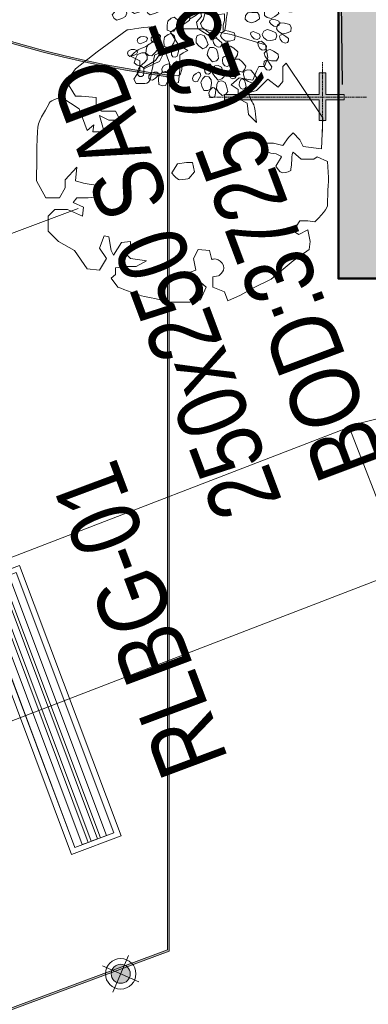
# Model space of a CAD drawing. Header units: millimetres. Extents: x -116878 to 389011, y -1241 to 103546.
# Tile 50 of 104: x 65278 to 66531, y 26610 to 30153. Entities that reach past the tile are written whole.
import ezdxf

# ---------------------------------------------------------------- set-up
doc = ezdxf.new("R2010")
doc.units = ezdxf.units.MM
doc.header["$MEASUREMENT"] = 0
doc.linetypes.add('( Hidden )', pattern=[0.375, 0.25, -0.125])
doc.linetypes.add('DASHED', pattern=[0.75, 0.5, -0.25])
for name, color, linetype, lineweight in [('& Lighting (Ceiling)', 160, 'Continuous', 15), ('& Lighting (Walls)', 160, 'Continuous', 15), ('07_Plants', 252, 'Continuous', 9), ('EQUIPMENT', 252, 'Continuous', 13), ('flooring 2', 252, 'Continuous', 0), ('G-ANNO-TEXT', 7, 'Continuous', 5), ('M-HVAC-CDFF', 7, 'Continuous', 5), ('M-HVAC-DUCT-IDEN', 7, 'Continuous', 13), ('Spot LIGHT', 160, 'Continuous', 15), ('Wall New', 252, 'Continuous', 50)]:
    doc.layers.add(name, color=color, linetype=linetype, lineweight=lineweight)
for name, color, linetype in [('E Floor Lighting', 5, 'DASHED'), ('Flooring', 252, 'Continuous'), ('Layout', 252, 'Continuous'), ('Wall', 252, 'Continuous')]:
    doc.layers.add(name, color=color, linetype=linetype)
doc.layers.add('MEPTEK-FA-DUCT', color=150, linetype='Continuous', lineweight=20, true_color=0x007fff)
doc.styles.add('Arial_1', font='arial.ttf', dxfattribs={"width": 0.8, "height": 250})

# ---------------------------------------------------------------- blocks, each defined once
blk = doc.blocks.new('zw$CED2')
at = {"layer": 'flooring 2', "transparency": 33554687}
h = blk.add_hatch(color=256, dxfattribs=at)
h.dxf.hatch_style = 1
h.paths.add_polyline_path([(-19583.2, -18086.6), (-17678.5, -17363.8, 0.437591), (-16499.9, -18639.6, 0.08215), (-16119.1, -18576.7), (-15183.3, -18196.7, 0.630086), (-14458.8, -16130.4), (-12041.2, -15224.5), (-10983.6, -14827.4), (-10838.5, -15210.1, 0.698607), (-9282, -22355.3), (-9282, -25507.4), (-15879.7, -27963.4)])
h.paths.add_polyline_path([(-19575.5, -18090.1), (-17685.2, -17372.7, 0.435223), (-16499.9, -18645.6, 0.082186), (-16117, -18582.3), (-15181.9, -18202.5, 0.62718), (-14447.9, -16132.8), (-12039.1, -15230.2), (-10987, -14835.1), (-10845.8, -15207.7, 0.697642), (-9288, -22360.6), (-9288, -25503.2), (-15876.2, -27955.7)], flags=16)
at = {"layer": 'Flooring'}
blk.add_lwpolyline([(-8673, -14624.5), (-8673, -15735.2), (-9375, -15735.2, 0.769197), (-9395, -21303.6), (-8673, -21303.6), (-8660.2, -22388.7)], format="xyb", dxfattribs=at)
at = {"layer": 'flooring 2', "transparency": 33554687}
for points in [[(-19583.2, -18086.6), (-17678.5, -17363.8, 0.437591), (-16499.9, -18639.6, 0.08215), (-16119.1, -18576.7), (-15183.3, -18196.7, 0.630086), (-14458.8, -16130.4), (-12041.2, -15224.5), (-10983.6, -14827.4), (-10838.5, -15210.1, 0.698607), (-9282, -22355.3), (-9282, -25507.4), (-15879.7, -27963.4)], [(-19575.5, -18090.1), (-17685.2, -17372.7, 0.435223), (-16499.9, -18645.6, 0.082186), (-16117, -18582.3), (-15181.9, -18202.5, 0.62718), (-14447.9, -16132.8), (-12039.1, -15230.2), (-10987, -14835.1), (-10845.8, -15207.7, 0.697642), (-9288, -22360.6), (-9288, -25503.2), (-15876.2, -27955.7)]]:
    blk.add_lwpolyline(points, format="xyb", close=True, dxfattribs=at)
blk = doc.blocks.new('common wall')
at = {"layer": 'Wall', "transparency": 33554687}
h = blk.add_hatch(dxfattribs=at)
h.set_pattern_fill('ANSI31', color=253, scale=0.03937)
h.set_pattern_definition([(45, (16320.20389, 379.2587976), (-0.003479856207, 0.003479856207), [])])
h.paths.add_polyline_path([(15937.48, 412.68), (15937.48, 418.59), (15787.05, 418.59), (15787.05, 771.04), (15781.14, 771.04), (15781.14, 412.68)])
at = {"layer": 'Wall'}
blk.add_lwpolyline([(15937.48, 412.68), (15937.48, 418.59), (15787.05, 418.59), (15787.05, 771.04), (15781.14, 771.04), (15781.14, 412.68)], close=True, dxfattribs=at)
blk = doc.blocks.new('P7')
at = {"layer": '07_Plants', "lineweight": 5}
for points, knots in [([(2698.35, -1382.09), (2698.35, -1382.09), (2698.35, -1383.95), (2698.35, -1383.95), (2698.35, -1383.95), (2697.31, -1384.58), (2697.31, -1384.58), (2697.31, -1384.58), (2694.83, -1384.58), (2694.83, -1384.58), (2694.83, -1384.58), (2694, -1386.23), (2694, -1386.23), (2694, -1386.23), (2696.07, -1386.23), (2696.07, -1386.23), (2696.07, -1386.23), (2697.73, -1385.4), (2697.73, -1385.4), (2697.73, -1385.4), (2696.9, -1388.3), (2696.9, -1388.3), (2696.9, -1388.3), (2698.97, -1388.3), (2698.97, -1388.3), (2698.97, -1388.3), (2698.76, -1387.05), (2698.76, -1387.05), (2698.76, -1387.05), (2700, -1388.09), (2700, -1388.09), (2700, -1388.09), (2701.45, -1384.16), (2701.45, -1384.16), (2701.45, -1384.16), (2704.55, -1382.09), (2704.55, -1382.09), (2704.55, -1382.09), (2706.62, -1382.51), (2706.83, -1383.13), (2707.04, -1383.75), (2708.69, -1386.02), (2708.9, -1387.47), (2709.11, -1388.92), (2709.11, -1397.2), (2709.11, -1397.2), (2709.11, -1397.2), (2707.45, -1400.3), (2707.45, -1400.3), (2707.45, -1400.3), (2704.97, -1400.3), (2704.97, -1400.3), (2704.97, -1400.3), (2703.93, -1398.44), (2703.93, -1398.44), (2703.93, -1398.44), (2703.93, -1396.99), (2703.93, -1396.99), (2703.93, -1396.99), (2701.87, -1394.71), (2701.87, -1394.71), (2701.87, -1394.71), (2702.07, -1397.2), (2702.07, -1397.2), (2702.07, -1397.2), (2700.63, -1397.61), (2700.63, -1397.61), (2700.63, -1397.61), (2699.59, -1397.82), (2699.59, -1397.82), (2699.59, -1397.82), (2697.93, -1398.02), (2697.93, -1398.02), (2697.93, -1398.02), (2697.93, -1400.09), (2697.93, -1400.09), (2697.93, -1400.09), (2699.79, -1400.3), (2699.79, -1400.3), (2699.79, -1400.3), (2701.87, -1400.3), (2701.87, -1400.3), (2701.87, -1400.3), (2702.49, -1401.13), (2702.49, -1401.13), (2702.49, -1401.13), (2700.63, -1401.95), (2700.63, -1401.95), (2700.63, -1401.95), (2700.83, -1403.61), (2700.83, -1403.61), (2700.83, -1403.61), (2703.52, -1402.37), (2703.52, -1402.37), (2703.52, -1402.37), (2705.8, -1402.37), (2705.8, -1402.37), (2705.8, -1402.37), (2707.04, -1403.61), (2707.04, -1403.61), (2707.04, -1403.61), (2707.04, -1406.29), (2707.04, -1406.29), (2707.04, -1406.29), (2705.17, -1408.15), (2705.17, -1408.15), (2705.17, -1408.15), (2702.28, -1409.81), (2702.28, -1409.81), (2702.28, -1409.81), (2700, -1413.12), (2700, -1413.12), (2700, -1413.12), (2697.73, -1413.33), (2697.73, -1413.33), (2697.73, -1413.33), (2696.49, -1411.26), (2696.49, -1411.26), (2696.49, -1411.26), (2697.73, -1409.4), (2697.73, -1409.4), (2697.73, -1409.4), (2696.9, -1407.12), (2696.9, -1407.12), (2696.9, -1407.12), (2696.07, -1407.33), (2696.07, -1407.33), (2696.07, -1407.33), (2695.66, -1409.81), (2695.66, -1409.81), (2695.66, -1409.81), (2695.24, -1410.64), (2695.24, -1410.64), (2695.24, -1410.64), (2693.8, -1408.36), (2693.8, -1408.36), (2693.8, -1408.36), (2692.14, -1408.15), (2692.14, -1408.15), (2692.14, -1408.15), (2692.14, -1409.4), (2692.14, -1409.4), (2692.14, -1409.4), (2692.97, -1410.43), (2692.97, -1410.43), (2692.97, -1410.43), (2692.14, -1411.26), (2692.14, -1411.26), (2692.14, -1411.26), (2690.49, -1411.47), (2690.49, -1411.47), (2690.49, -1411.47), (2689.25, -1411.68), (2689.25, -1411.68), (2689.25, -1411.68), (2691.11, -1412.71), (2691.11, -1412.71), (2691.11, -1412.71), (2692.97, -1412.71), (2692.97, -1412.71), (2692.97, -1412.71), (2694.83, -1412.92), (2694.83, -1412.92), (2694.83, -1412.92), (2694.83, -1414.16), (2694.83, -1414.16), (2694.83, -1414.16), (2695.66, -1414.78), (2695.66, -1414.78), (2695.66, -1414.78), (2694.42, -1416.43), (2694.42, -1416.43), (2694.42, -1416.43), (2691.11, -1417.67), (2690.49, -1417.88), (2689.87, -1418.09), (2686.76, -1418.71), (2686.76, -1418.71), (2686.76, -1418.71), (2685.73, -1419.12), (2685.11, -1419.12), (2684.49, -1419.12), (2681.39, -1419.12), (2681.39, -1419.12), (2681.39, -1419.12), (2679.52, -1418.71), (2679.52, -1418.71), (2679.52, -1418.71), (2678.49, -1416.43), (2678.49, -1416.43), (2678.49, -1416.43), (2679.94, -1415.19), (2679.94, -1415.19), (2679.94, -1415.19), (2682.21, -1414.78), (2682.21, -1414.78), (2682.21, -1414.78), (2681.39, -1413.74), (2681.39, -1413.74), (2681.39, -1413.74), (2680.35, -1413.33), (2680.35, -1413.33), (2680.35, -1413.33), (2680.77, -1411.26), (2680.77, -1411.26), (2680.77, -1411.26), (2679.94, -1409.61), (2679.94, -1409.61), (2679.94, -1409.61), (2677.87, -1409.81), (2677.87, -1409.81), (2677.87, -1409.81), (2677.46, -1411.47), (2677.46, -1411.47), (2677.46, -1411.47), (2676.63, -1410.85), (2675.59, -1412.09), (2674.56, -1413.33), (2676.22, -1414.36), (2676.22, -1414.36), (2676.22, -1414.36), (2677.25, -1414.58), (2677.25, -1414.58), (2677.25, -1414.58), (2677.25, -1416.43), (2677.25, -1416.43), (2677.25, -1416.43), (2675.18, -1417.26), (2675.18, -1417.26), (2675.18, -1417.26), (2674.56, -1418.92), (2674.56, -1418.92), (2674.56, -1418.92), (2672.28, -1417.88), (2672.28, -1417.88), (2672.28, -1417.88), (2670.01, -1416.64), (2670.01, -1416.64), (2670.01, -1416.64), (2666.7, -1414.98), (2666.7, -1414.98), (2666.7, -1414.98), (2662.77, -1411.68), (2662.77, -1411.68), (2662.77, -1411.68), (2659.87, -1409.61), (2659.87, -1409.61), (2659.87, -1409.61), (2659.66, -1408.15), (2659.66, -1408.15), (2659.66, -1408.15), (2660.08, -1406.09), (2660.08, -1406.09), (2660.08, -1406.09), (2661.73, -1406.91), (2661.73, -1406.91), (2661.73, -1406.91), (2662.77, -1406.29), (2662.77, -1406.29), (2662.77, -1406.29), (2661.53, -1404.43), (2661.53, -1404.43), (2661.53, -1404.43), (2660.08, -1404.43), (2660.08, -1404.43), (2660.08, -1404.43), (2658.84, -1404.64), (2658.84, -1404.64), (2658.84, -1404.64), (2656.56, -1402.37), (2656.56, -1401.74), (2656.56, -1401.13), (2656.36, -1396.57), (2656.36, -1396.57), (2656.36, -1396.57), (2656.56, -1393.68), (2656.56, -1393.68), (2656.56, -1393.68), (2658.42, -1392.85), (2658.42, -1392.85), (2658.42, -1392.85), (2659.04, -1393.26), (2659.04, -1393.26), (2659.04, -1393.26), (2661.32, -1393.26), (2661.32, -1393.26), (2661.32, -1393.26), (2662.77, -1392.02), (2662.77, -1392.02), (2662.77, -1392.02), (2662.97, -1392.23), (2662.97, -1392.85), (2662.97, -1393.47), (2663.18, -1395.33), (2663.18, -1395.33), (2663.18, -1395.33), (2664.01, -1395.75), (2664.63, -1395.75), (2665.25, -1395.75), (2665.87, -1394.51), (2665.87, -1394.51), (2665.87, -1394.51), (2664.84, -1392.85), (2664.84, -1392.85), (2664.84, -1392.85), (2665.66, -1392.23), (2666.29, -1392.23), (2666.9, -1392.23), (2667.73, -1391.82), (2667.73, -1391.82), (2667.73, -1391.82), (2667.73, -1390.37), (2667.73, -1390.37), (2667.73, -1390.37), (2666.29, -1390.37), (2666.29, -1390.37), (2666.29, -1390.37), (2664.63, -1390.78), (2664.63, -1390.78), (2664.63, -1390.78), (2663.59, -1389.33), (2663.59, -1389.33), (2663.59, -1389.33), (2662.77, -1388.51), (2662.77, -1388.51), (2662.77, -1388.51), (2661.53, -1389.75), (2661.53, -1389.75), (2661.53, -1389.75), (2660.91, -1390.99), (2660.91, -1390.99), (2660.91, -1390.99), (2657.6, -1391.4), (2657.6, -1391.4), (2657.6, -1391.4), (2657.39, -1385.82), (2657.39, -1385.82), (2657.39, -1385.82), (2660.7, -1380.85), (2660.7, -1380.85), (2660.7, -1380.85), (2664.01, -1375.89), (2664.01, -1375.89), (2664.01, -1375.89), (2664.63, -1376.5), (2664.63, -1376.5), (2664.63, -1376.5), (2664.63, -1379.2), (2664.63, -1379.2), (2664.63, -1379.2), (2665.46, -1380.23), (2665.46, -1380.23), (2665.46, -1380.23), (2667.32, -1378.78), (2667.32, -1378.78), (2667.32, -1378.78), (2669.39, -1380.85), (2669.39, -1380.85), (2669.39, -1380.85), (2670.84, -1381.27), (2670.84, -1381.27), (2670.84, -1381.27), (2670.42, -1382.51), (2670.01, -1383.13), (2669.6, -1383.75), (2669.39, -1386.65), (2669.39, -1386.65), (2669.39, -1386.65), (2670.84, -1385.2), (2670.84, -1385.2), (2670.84, -1385.2), (2671.04, -1383.13), (2671.04, -1383.13), (2671.04, -1383.13), (2672.7, -1382.3), (2672.7, -1382.3), (2672.7, -1382.3), (2672.7, -1380.65), (2672.7, -1380.65), (2672.7, -1380.65), (2673.94, -1379.82), (2673.94, -1379.82), (2673.94, -1379.82), (2672.49, -1378.58), (2672.49, -1378.58), (2672.49, -1378.58), (2670.01, -1378.99), (2670.01, -1378.99), (2670.01, -1378.99), (2669.39, -1377.34), (2669.39, -1377.34), (2669.39, -1377.34), (2668.97, -1376.5), (2668.97, -1376.5), (2668.97, -1376.5), (2667.94, -1376.5), (2667.94, -1376.5), (2667.94, -1376.5), (2667.32, -1374.85), (2667.32, -1374.85), (2667.32, -1374.85), (2667.73, -1372.58), (2667.73, -1372.58), (2667.73, -1372.58), (2673.94, -1370.72), (2673.94, -1370.72), (2673.94, -1370.72), (2679.32, -1369.68), (2679.32, -1369.68), (2679.32, -1369.68), (2684.08, -1369.68), (2684.08, -1369.68), (2684.08, -1369.68), (2684.9, -1370.3), (2684.9, -1370.3), (2684.9, -1370.3), (2683.45, -1372.58), (2683.45, -1372.58), (2683.45, -1372.58), (2681.8, -1373.61), (2681.8, -1373.61), (2681.8, -1373.61), (2682.63, -1374.02), (2682.63, -1374.02), (2682.63, -1374.02), (2683.25, -1374.44), (2683.25, -1374.44), (2683.25, -1374.44), (2683.25, -1377.13), (2683.25, -1377.13), (2683.25, -1377.13), (2683.45, -1379.4), (2683.45, -1379.4), (2683.45, -1379.4), (2684.7, -1379.82), (2684.7, -1379.82), (2684.7, -1379.82), (2685.11, -1377.74), (2685.11, -1377.74), (2685.11, -1377.74), (2685.11, -1375.89), (2685.11, -1375.89), (2685.11, -1375.89), (2685.94, -1373.61), (2685.94, -1373.61), (2685.94, -1373.61), (2687.8, -1374.44), (2687.8, -1374.44), (2687.8, -1374.44), (2688.42, -1378.37), (2688.63, -1378.99), (2688.83, -1379.61), (2689.66, -1379.61), (2689.66, -1379.61), (2689.66, -1379.61), (2691.11, -1379.61), (2691.11, -1379.61), (2691.11, -1379.61), (2691.52, -1378.78), (2691.52, -1378.78), (2691.52, -1378.78), (2690.49, -1377.13), (2690.49, -1377.13), (2690.49, -1377.13), (2690.49, -1375.47), (2690.49, -1375.47), (2690.49, -1375.47), (2692.14, -1374.65), (2692.14, -1374.65), (2692.14, -1374.65), (2690.9, -1373.4), (2690.08, -1373.2), (2689.25, -1372.99), (2687.8, -1371.75), (2687.8, -1371.75), (2687.8, -1371.75), (2687.38, -1369.27), (2688, -1369.27), (2688.63, -1369.27), (2692.76, -1369.89), (2692.76, -1369.89), (2692.76, -1369.89), (2698.15, -1373.82), (2698.15, -1373.82), (2698.15, -1373.82), (2702.07, -1376.92), (2702.07, -1376.92), (2702.07, -1376.92), (2703.73, -1379.2), (2703.73, -1379.2), (2703.73, -1379.2), (2702.07, -1381.89), (2702.07, -1381.89), (2702.07, -1381.89), (2701.02, -1381.89), (2701.02, -1381.89), (2701.02, -1381.89), (2698.35, -1382.09), (2698.35, -1382.09)], [0, 0, 0, 0, 1, 1, 1, 2, 2, 2, 3, 3, 3, 4, 4, 4, 5, 5, 5, 6, 6, 6, 7, 7, 7, 8, 8, 8, 9, 9, 9, 10, 10, 10, 11, 11, 11, 12, 12, 12, 13, 13, 13, 14, 14, 14, 15, 15, 15, 16, 16, 16, 17, 17, 17, 18, 18, 18, 19, 19, 19, 20, 20, 20, 21, 21, 21, 22, 22, 22, 23, 23, 23, 24, 24, 24, 25, 25, 25, 26, 26, 26, 27, 27, 27, 28, 28, 28, 29, 29, 29, 30, 30, 30, 31, 31, 31, 32, 32, 32, 33, 33, 33, 34, 34, 34, 35, 35, 35, 36, 36, 36, 37, 37, 37, 38, 38, 38, 39, 39, 39, 40, 40, 40, 41, 41, 41, 42, 42, 42, 43, 43, 43, 44, 44, 44, 45, 45, 45, 46, 46, 46, 47, 47, 47, 48, 48, 48, 49, 49, 49, 50, 50, 50, 51, 51, 51, 52, 52, 52, 53, 53, 53, 54, 54, 54, 55, 55, 55, 56, 56, 56, 57, 57, 57, 58, 58, 58, 59, 59, 59, 60, 60, 60, 61, 61, 61, 62, 62, 62, 63, 63, 63, 64, 64, 64, 65, 65, 65, 66, 66, 66, 67, 67, 67, 68, 68, 68, 69, 69, 69, 70, 70, 70, 71, 71, 71, 72, 72, 72, 73, 73, 73, 74, 74, 74, 75, 75, 75, 76, 76, 76, 77, 77, 77, 78, 78, 78, 79, 79, 79, 80, 80, 80, 81, 81, 81, 82, 82, 82, 83, 83, 83, 84, 84, 84, 85, 85, 85, 86, 86, 86, 87, 87, 87, 88, 88, 88, 89, 89, 89, 90, 90, 90, 91, 91, 91, 92, 92, 92, 93, 93, 93, 94, 94, 94, 95, 95, 95, 96, 96, 96, 97, 97, 97, 98, 98, 98, 99, 99, 99, 100, 100, 100, 101, 101, 101, 102, 102, 102, 103, 103, 103, 104, 104, 104, 105, 105, 105, 106, 106, 106, 107, 107, 107, 108, 108, 108, 109, 109, 109, 110, 110, 110, 111, 111, 111, 112, 112, 112, 113, 113, 113, 114, 114, 114, 115, 115, 115, 116, 116, 116, 117, 117, 117, 118, 118, 118, 119, 119, 119, 120, 120, 120, 121, 121, 121, 122, 122, 122, 123, 123, 123, 124, 124, 124, 125, 125, 125, 126, 126, 126, 127, 127, 127, 128, 128, 128, 129, 129, 129, 130, 130, 130, 131, 131, 131, 132, 132, 132, 133, 133, 133, 134, 134, 134, 135, 135, 135, 136, 136, 136, 137, 137, 137, 138, 138, 138, 139, 139, 139, 140, 140, 140, 141, 141, 141, 142, 142, 142, 143, 143, 143, 144, 144, 144, 145, 145, 145, 146, 146, 146, 147, 147, 147, 148, 148, 148, 149, 149, 149, 150, 150, 150, 151, 151, 151, 152, 152, 152, 153, 153, 153, 154, 154, 154, 155, 155, 155, 156, 156, 156, 157, 157, 157, 158, 158, 158, 159, 159, 159, 160, 160, 160, 161, 161, 161, 162, 162, 162, 163, 163, 163, 164, 164, 164, 165, 165, 165, 166, 166, 166, 166]), ([(2680.97, -1393.88), (2680.97, -1393.88), (2680.56, -1395.54), (2680.56, -1395.54), (2680.56, -1395.54), (2681.59, -1396.78), (2681.59, -1396.78), (2681.59, -1396.78), (2682.63, -1396.99), (2683.25, -1396.99), (2683.87, -1396.99), (2684.7, -1395.75), (2684.7, -1395.75), (2684.7, -1395.75), (2683.66, -1394.09), (2683.66, -1394.09), (2683.66, -1394.09), (2682.01, -1393.88), (2682.01, -1393.88), (2682.01, -1393.88), (2680.97, -1393.88), (2680.97, -1393.88)], [0, 0, 0, 0, 1, 1, 1, 2, 2, 2, 3, 3, 3, 4, 4, 4, 5, 5, 5, 6, 6, 6, 7, 7, 7, 7])]:
    blk.add_open_spline(points, degree=3, knots=knots, dxfattribs=at)
blk = doc.blocks.new('P1')
at = {"layer": '07_Plants'}
for points in [[(2287.98, -945.67), (2287.21, -945.24), (2286.52, -944.32), (2286.58, -943.26), (2286.92, -941.99), (2287.94, -941.8), (2288.72, -942.07), (2289.19, -943.45), (2289.38, -944.47), (2288.85, -945.3)], [(2293.3, -943.04), (2292.7, -942.61), (2292.14, -941.93), (2292.03, -941.12), (2292.35, -940.55), (2292.91, -940.39), (2293.44, -940.6), (2293.81, -941.46), (2294.06, -942.34), (2293.74, -942.91)], [(2295.1, -944.33), (2294.55, -943.64), (2294.23, -942.53), (2294.68, -941.57), (2295.46, -940.51), (2296.47, -940.7), (2297.1, -941.24), (2297.04, -942.7), (2296.85, -943.71), (2296.05, -944.3)], [(2301.02, -943.79), (2300.61, -943.18), (2300.34, -942.34), (2300.53, -941.55), (2301.03, -941.13), (2301.61, -941.18), (2302.04, -941.57), (2302.07, -942.5), (2301.98, -943.42), (2301.48, -943.83)], [(2302.24, -945.64), (2301.97, -944.81), (2302.07, -943.66), (2302.84, -942.92), (2303.95, -942.21), (2304.82, -942.75), (2305.22, -943.49), (2304.63, -944.82), (2304.09, -945.7), (2303.13, -945.96)], [(2285.83, -945.13), (2285.11, -944.94), (2284.35, -944.51), (2283.95, -943.79), (2284.04, -943.15), (2284.5, -942.8), (2285.08, -942.8), (2285.73, -943.47), (2286.29, -944.2), (2286.2, -944.85)], [(2291.33, -948.65), (2290.72, -948.02), (2290.31, -946.94), (2290.67, -945.94), (2291.36, -944.81), (2292.38, -944.92), (2293.06, -945.4), (2293.12, -946.86), (2293.02, -947.89), (2292.28, -948.54)], [(2295.31, -947.64), (2294.96, -946.99), (2294.76, -946.13), (2295.01, -945.36), (2295.54, -944.98), (2296.11, -945.08), (2296.51, -945.5), (2296.46, -946.43), (2296.3, -947.34), (2295.76, -947.72)], [(2297.77, -946.76), (2297.38, -946.13), (2297.13, -945.29), (2297.35, -944.5), (2297.86, -944.1), (2298.43, -944.16), (2298.85, -944.56), (2298.85, -945.49), (2298.74, -946.41), (2298.23, -946.81)], [(2298.93, -948.64), (2298.69, -947.8), (2298.83, -946.65), (2299.61, -945.94), (2300.74, -945.26), (2301.6, -945.83), (2301.97, -946.57), (2301.35, -947.89), (2300.78, -948.75), (2299.82, -948.98)], [(2307.95, -947.28), (2307.79, -946.56), (2307.84, -945.68), (2308.3, -945.01), (2308.92, -944.8), (2309.44, -945.06), (2309.7, -945.58), (2309.39, -946.45), (2308.98, -947.28), (2308.36, -947.49)], [(2279.62, -949.77), (2278.88, -949.86), (2278.01, -949.73), (2277.39, -949.2), (2277.24, -948.57), (2277.54, -948.08), (2278.08, -947.87), (2278.92, -948.26), (2279.71, -948.74), (2279.86, -949.38)], [(2281.82, -949.51), (2280.95, -949.37), (2279.97, -948.77), (2279.64, -947.75), (2279.5, -946.45), (2280.38, -945.9), (2281.21, -945.88), (2282.15, -947), (2282.69, -947.88), (2282.5, -948.84)], [(2284.72, -950.8), (2283.89, -950.53), (2283.02, -949.76), (2282.88, -948.71), (2282.96, -947.39), (2283.92, -947.01), (2284.74, -947.12), (2285.47, -948.39), (2285.86, -949.34), (2285.51, -950.26)], [(2287.75, -950.39), (2287.07, -950.12), (2286.36, -949.6), (2286.06, -948.84), (2286.23, -948.21), (2286.73, -947.92), (2287.3, -947.99), (2287.86, -948.73), (2288.32, -949.53), (2288.15, -950.16)], [(2288.85, -948.44), (2288.21, -948.07), (2287.6, -947.43), (2287.42, -946.64), (2287.69, -946.04), (2288.23, -945.84), (2288.78, -946), (2289.22, -946.82), (2289.55, -947.68), (2289.28, -948.28)], [(2295.22, -950.96), (2295.02, -950.11), (2295.22, -948.97), (2296.04, -948.3), (2297.2, -947.68), (2298.03, -948.3), (2298.36, -949.06), (2297.67, -950.34), (2297.05, -951.17), (2296.09, -951.35)], [(2305.51, -949.96), (2305.46, -949.22), (2305.63, -948.36), (2306.19, -947.76), (2306.83, -947.64), (2307.3, -947.97), (2307.49, -948.52), (2307.06, -949.34), (2306.53, -950.1), (2305.89, -950.22)], [(2308.41, -949.45), (2308.46, -948.57), (2308.98, -947.54), (2309.96, -947.12), (2311.25, -946.86), (2311.87, -947.69), (2311.97, -948.51), (2310.94, -949.55), (2310.12, -950.17), (2309.14, -950.07)], [(2282.39, -952.07), (2281.65, -952.04), (2280.82, -951.76), (2280.29, -951.14), (2280.25, -950.49), (2280.63, -950.06), (2281.2, -949.94), (2281.97, -950.47), (2282.66, -951.08), (2282.7, -951.73)], [(2289.7, -952.7), (2289, -952.17), (2288.42, -951.17), (2288.62, -950.13), (2289.11, -948.91), (2290.14, -948.85), (2290.89, -949.22), (2291.18, -950.65), (2291.24, -951.68), (2290.62, -952.44)], [(2292.52, -951.53), (2292.37, -950.81), (2292.43, -949.93), (2292.9, -949.27), (2293.52, -949.07), (2294.04, -949.33), (2294.29, -949.85), (2293.97, -950.72), (2293.55, -951.54), (2292.93, -951.74)], [(2305.67, -952.17), (2305.84, -951.31), (2306.5, -950.36), (2307.53, -950.09), (2308.84, -950.01), (2309.34, -950.92), (2309.32, -951.75), (2308.16, -952.63), (2307.25, -953.12), (2306.3, -952.88)], [(2286.04, -955.06), (2285.39, -954.72), (2284.74, -954.13), (2284.51, -953.34), (2284.74, -952.73), (2285.27, -952.49), (2285.83, -952.62), (2286.32, -953.41), (2286.7, -954.26), (2286.47, -954.87)], [(2288.83, -956.87), (2288.18, -956.28), (2287.7, -955.23), (2288, -954.21), (2288.62, -953.04), (2289.65, -953.08), (2290.35, -953.52), (2290.5, -954.98), (2290.46, -956.01), (2289.76, -956.7)], [(2293.38, -955.71), (2292.5, -955.76), (2291.42, -955.36), (2290.9, -954.43), (2290.49, -953.18), (2291.24, -952.47), (2292.05, -952.28), (2293.19, -953.18), (2293.9, -953.93), (2293.91, -954.92)], [(2296.88, -953.36), (2296.94, -952.48), (2297.47, -951.45), (2298.45, -951.05), (2299.75, -950.81), (2300.36, -951.64), (2300.45, -952.46), (2299.41, -953.49), (2298.58, -954.1), (2297.6, -953.98)], [(2307.14, -954.13), (2307.53, -953.34), (2308.42, -952.6), (2309.48, -952.61), (2310.77, -952.89), (2311.01, -953.89), (2310.77, -954.69), (2309.42, -955.23), (2308.41, -955.47), (2307.55, -954.98)], [(2310.3, -952.59), (2310.6, -951.91), (2311.15, -951.23), (2311.92, -950.96), (2312.55, -951.15), (2312.81, -951.66), (2312.72, -952.23), (2311.96, -952.76), (2311.14, -953.19), (2310.52, -953)], [(2313.14, -953.04), (2313.26, -952.31), (2313.62, -951.51), (2314.3, -951.05), (2314.95, -951.08), (2315.34, -951.51), (2315.39, -952.08), (2314.79, -952.79), (2314.11, -953.41), (2313.45, -953.38)], [(2279.07, -956.92), (2278.21, -957.11), (2277.08, -956.9), (2276.41, -956.07), (2275.81, -954.9), (2276.43, -954.08), (2277.2, -953.75), (2278.47, -954.46), (2279.3, -955.08), (2279.47, -956.05)], [(2304.46, -955.53), (2304.6, -954.81), (2305, -954.02), (2305.69, -953.59), (2306.34, -953.65), (2306.71, -954.09), (2306.75, -954.67), (2306.11, -955.35), (2305.41, -955.94), (2304.76, -955.88)], [(2312.8, -955.23), (2313.16, -954.43), (2314.01, -953.65), (2315.08, -953.62), (2316.37, -953.84), (2316.65, -954.83), (2316.45, -955.64), (2315.12, -956.23), (2314.13, -956.52), (2313.25, -956.07)], [(2277.12, -959.11), (2276.46, -959.46), (2275.61, -959.65), (2274.83, -959.39), (2274.46, -958.85), (2274.57, -958.29), (2275, -957.9), (2275.92, -957.95), (2276.83, -958.12), (2277.2, -958.66)], [(2281.45, -960.52), (2280.58, -960.66), (2279.46, -960.39), (2278.84, -959.52), (2278.3, -958.32), (2278.97, -957.54), (2279.76, -957.25), (2280.99, -958.03), (2281.78, -958.7), (2281.89, -959.68)], [(2293.63, -959.95), (2292.76, -960.08), (2291.65, -959.8), (2291.03, -958.93), (2290.51, -957.72), (2291.18, -956.94), (2291.97, -956.67), (2293.2, -957.45), (2293.98, -958.13), (2294.08, -959.11)], [(2302.03, -959.16), (2302.6, -958.7), (2303.41, -958.36), (2304.22, -958.47), (2304.68, -958.93), (2304.68, -959.51), (2304.33, -959.97), (2303.41, -960.09), (2302.49, -960.09), (2302.03, -959.63)], [(2304.85, -958.71), (2305.57, -958.21), (2306.7, -957.98), (2307.63, -958.5), (2308.63, -959.36), (2308.36, -960.35), (2307.77, -960.94), (2306.32, -960.76), (2305.33, -960.49), (2304.8, -959.66)], [(2305.81, -956.89), (2306.28, -956.33), (2307, -955.83), (2307.82, -955.78), (2308.36, -956.14), (2308.48, -956.71), (2308.23, -957.23), (2307.35, -957.52), (2306.44, -957.71), (2305.9, -957.35)], [(2308.84, -957.27), (2309.39, -956.59), (2310.41, -956.05), (2311.45, -956.29), (2312.65, -956.83), (2312.67, -957.86), (2312.27, -958.59), (2310.83, -958.83), (2309.8, -958.85), (2309.06, -958.19)], [(2314.99, -959.02), (2315.36, -958.38), (2315.99, -957.77), (2316.78, -957.58), (2317.38, -957.84), (2317.59, -958.38), (2317.43, -958.94), (2316.61, -959.38), (2315.75, -959.71), (2315.15, -959.45)], [(2275.49, -962.29), (2274.76, -962.77), (2273.62, -962.99), (2272.7, -962.45), (2271.72, -961.58), (2272, -960.59), (2272.6, -960.01), (2274.04, -960.21), (2275.03, -960.49), (2275.54, -961.34)], [(2284.36, -962.07), (2283.66, -962.3), (2282.78, -962.35), (2282.06, -961.97), (2281.78, -961.37), (2281.98, -960.83), (2282.46, -960.52), (2283.37, -960.73), (2284.24, -961.04), (2284.51, -961.63)], [(2308.83, -961.7), (2309.41, -961.24), (2310.22, -960.89), (2311.03, -961.01), (2311.49, -961.47), (2311.49, -962.05), (2311.14, -962.51), (2310.22, -962.62), (2309.3, -962.62), (2308.83, -962.16)], [(2313.87, -960.93), (2314.5, -960.32), (2315.58, -959.9), (2316.58, -960.26), (2317.71, -960.93), (2317.61, -961.96), (2317.13, -962.64), (2315.68, -962.71), (2314.65, -962.61), (2313.99, -961.88)], [(2274.04, -963.96), (2273.56, -964.52), (2272.83, -965.01), (2272.01, -965.05), (2271.47, -964.68), (2271.37, -964.11), (2271.62, -963.59), (2272.51, -963.31), (2273.42, -963.14), (2273.95, -963.51)], [(2279.2, -962.6), (2278.53, -962.91), (2277.67, -963.06), (2276.91, -962.75), (2276.57, -962.19), (2276.71, -961.63), (2277.16, -961.27), (2278.08, -961.38), (2278.98, -961.6), (2279.31, -962.16)], [(2285.04, -964.2), (2284.36, -964.51), (2283.5, -964.64), (2282.74, -964.33), (2282.41, -963.77), (2282.55, -963.21), (2283, -962.85), (2283.92, -962.97), (2284.82, -963.2), (2285.15, -963.76)], [(2307.1, -963.09), (2307.91, -962.74), (2309.07, -962.74), (2309.87, -963.43), (2310.68, -964.47), (2310.22, -965.39), (2309.53, -965.85), (2308.14, -965.39), (2307.22, -964.93), (2306.87, -964.01)], [(2311.26, -962.74), (2312.07, -962.39), (2313.22, -962.39), (2314.03, -963.09), (2314.84, -964.12), (2314.37, -965.05), (2313.68, -965.51), (2312.3, -965.05), (2311.37, -964.58), (2311.03, -963.66)], [(2317.72, -963.09), (2318.3, -962.62), (2319.1, -962.28), (2319.91, -962.39), (2320.37, -962.85), (2320.37, -963.43), (2320.03, -963.89), (2319.1, -964.01), (2318.18, -964.01), (2317.72, -963.55)], [(2279.38, -965.99), (2278.68, -966.52), (2277.56, -966.8), (2276.61, -966.32), (2275.58, -965.5), (2275.8, -964.5), (2276.37, -963.88), (2277.82, -964), (2278.83, -964.23), (2279.38, -965.04)], [(2284.47, -967), (2283.83, -967.6), (2282.75, -968), (2281.75, -967.62), (2280.64, -966.92), (2280.76, -965.9), (2281.25, -965.23), (2282.71, -965.19), (2283.73, -965.31), (2284.37, -966.06)], [(2315.99, -964.47), (2316.8, -964.12), (2317.95, -964.12), (2318.76, -964.82), (2319.57, -965.85), (2319.1, -966.78), (2318.41, -967.24), (2317.03, -966.78), (2316.1, -966.31), (2315.76, -965.39)], [(2276.17, -969.51), (2275.67, -970.23), (2274.68, -970.83), (2273.63, -970.67), (2272.4, -970.21), (2272.31, -969.19), (2272.65, -968.43), (2274.07, -968.09), (2275.1, -968), (2275.88, -968.6)], [(2278.03, -967.75), (2277.58, -968.34), (2276.88, -968.86), (2276.07, -968.95), (2275.51, -968.61), (2275.37, -968.05), (2275.6, -967.52), (2276.47, -967.18), (2277.36, -966.96), (2277.92, -967.3)], [(2299.42, -966.21), (2300.16, -966.23), (2301, -966.48), (2301.54, -967.09), (2301.6, -967.74), (2301.23, -968.18), (2300.67, -968.31), (2299.89, -967.81), (2299.18, -967.21), (2299.12, -966.56)], [(2303.21, -966.5), (2304.05, -966.76), (2304.93, -967.5), (2305.1, -968.55), (2305.06, -969.86), (2304.11, -970.27), (2303.28, -970.18), (2302.52, -968.94), (2302.11, -967.99), (2302.44, -967.06)], [(2275.43, -971.6), (2275.18, -972.29), (2274.67, -973.01), (2273.93, -973.34), (2273.29, -973.19), (2272.99, -972.7), (2273.04, -972.12), (2273.76, -971.54), (2274.55, -971.05), (2275.18, -971.2)], [(2280, -971.02), (2279.63, -971.82), (2278.77, -972.58), (2277.7, -972.6), (2276.41, -972.36), (2276.14, -971.36), (2276.36, -970.56), (2277.7, -969.98), (2278.69, -969.72), (2279.57, -970.18)], [(2283.09, -970.97), (2282.71, -971.6), (2282.06, -972.2), (2281.27, -972.37), (2280.67, -972.09), (2280.48, -971.55), (2280.64, -971), (2281.47, -970.58), (2282.34, -970.26), (2282.93, -970.54)], [(2290.97, -971.38), (2290.54, -972.14), (2289.62, -972.84), (2288.56, -972.78), (2287.29, -972.44), (2287.1, -971.42), (2287.37, -970.64), (2288.75, -970.17), (2289.77, -969.98), (2290.6, -970.51)], [(2297.11, -971.31), (2297.44, -972.13), (2297.41, -973.28), (2296.69, -974.07), (2295.64, -974.85), (2294.73, -974.37), (2294.28, -973.66), (2294.78, -972.29), (2295.26, -971.38), (2296.19, -971.06)], [(2304.01, -970.77), (2304.85, -971.03), (2305.74, -971.77), (2305.91, -972.82), (2305.86, -974.13), (2304.92, -974.54), (2304.09, -974.45), (2303.33, -973.21), (2302.92, -972.26), (2303.24, -971.33)], [(2307.15, -971.05), (2307.89, -971.07), (2308.73, -971.33), (2309.28, -971.93), (2309.33, -972.58), (2308.96, -973.03), (2308.4, -973.16), (2307.62, -972.65), (2306.91, -972.06), (2306.86, -971.41)], [(2281.13, -973.2), (2281, -973.93), (2280.63, -974.73), (2279.94, -975.18), (2279.29, -975.14), (2278.91, -974.71), (2278.86, -974.13), (2279.48, -973.43), (2280.17, -972.82), (2280.82, -972.86)], [(2292.97, -972.49), (2292.79, -973.21), (2292.35, -973.97), (2291.64, -974.37), (2290.99, -974.28), (2290.64, -973.82), (2290.64, -973.24), (2291.31, -972.59), (2292.04, -972.03), (2292.69, -972.12)], [(2308.22, -973.08), (2309.1, -973.15), (2310.12, -973.68), (2310.51, -974.67), (2310.75, -975.97), (2309.91, -976.57), (2309.08, -976.65), (2308.07, -975.6), (2307.47, -974.76), (2307.59, -973.79)], [(2310.51, -971.73), (2311.24, -971.59), (2312.11, -971.66), (2312.78, -972.14), (2312.97, -972.76), (2312.7, -973.27), (2312.18, -973.52), (2311.31, -973.19), (2310.49, -972.77), (2310.3, -972.14)], [(2279.42, -975.99), (2279.21, -976.85), (2278.51, -977.77), (2277.47, -978), (2276.16, -978.02), (2275.7, -977.09), (2275.75, -976.26), (2276.95, -975.43), (2277.88, -974.97), (2278.82, -975.25)], [(2290.01, -974.91), (2289.91, -975.78), (2289.33, -976.78), (2288.33, -977.14), (2287.03, -977.32), (2286.46, -976.46), (2286.41, -975.63), (2287.5, -974.66), (2288.36, -974.09), (2289.33, -974.25)], [(2293.8, -974.52), (2294.28, -975.25), (2294.48, -976.39), (2293.94, -977.31), (2293.06, -978.28), (2292.07, -977.99), (2291.5, -977.39), (2291.71, -975.94), (2292.01, -974.95), (2292.85, -974.45)], [(2302.85, -974.37), (2303.4, -974.86), (2303.89, -975.59), (2303.91, -976.41), (2303.54, -976.94), (2302.97, -977.04), (2302.46, -976.78), (2302.18, -975.89), (2302.02, -974.98), (2302.4, -974.45)], [(2310.92, -975.93), (2311.8, -975.9), (2312.88, -976.31), (2313.38, -977.25), (2313.76, -978.51), (2313, -979.2), (2312.18, -979.38), (2311.06, -978.45), (2310.36, -977.69), (2310.37, -976.71)], [(2313.04, -975.26), (2313.74, -975.04), (2314.62, -975.01), (2315.33, -975.41), (2315.59, -976.01), (2315.39, -976.54), (2314.9, -976.85), (2313.99, -976.62), (2313.13, -976.29), (2312.87, -975.69)], [(2279.48, -978.21), (2279.5, -978.95), (2279.29, -979.8), (2278.71, -980.38), (2278.06, -980.47), (2277.6, -980.12), (2277.44, -979.57), (2277.91, -978.76), (2278.46, -978.02), (2279.11, -977.93)], [(2287.78, -978.13), (2287.81, -979.01), (2287.4, -980.09), (2286.47, -980.6), (2285.21, -980.99), (2284.51, -980.23), (2284.33, -979.42), (2285.25, -978.29), (2286.01, -977.59), (2286.99, -977.59)], [(2290.35, -977.1), (2290.46, -977.83), (2290.35, -978.71), (2289.85, -979.35), (2289.22, -979.52), (2288.72, -979.23), (2288.49, -978.7), (2288.86, -977.84), (2289.32, -977.04), (2289.95, -976.87)], [(2294.2, -978.85), (2294.73, -979.36), (2295.17, -980.12), (2295.15, -980.94), (2294.75, -981.45), (2294.18, -981.52), (2293.68, -981.23), (2293.45, -980.33), (2293.34, -979.42), (2293.74, -978.9)], [(2302.54, -978.12), (2303.28, -978.59), (2303.93, -979.54), (2303.82, -980.6), (2303.43, -981.85), (2302.41, -982), (2301.63, -981.69), (2301.23, -980.29), (2301.08, -979.27), (2301.65, -978.46)], [(2304.66, -978.76), (2305.37, -978.97), (2306.11, -979.44), (2306.47, -980.17), (2306.36, -980.81), (2305.88, -981.14), (2305.3, -981.12), (2304.69, -980.42), (2304.16, -979.66), (2304.28, -979.02)], [(2284.79, -980.87), (2284.9, -981.74), (2284.58, -982.85), (2283.7, -983.44), (2282.48, -983.93), (2281.72, -983.24), (2281.46, -982.44), (2282.29, -981.24), (2282.98, -980.48), (2283.96, -980.4)], [(2288.46, -980.24), (2288.68, -980.95), (2288.72, -981.82), (2288.32, -982.54), (2287.73, -982.81), (2287.19, -982.6), (2286.88, -982.11), (2287.1, -981.21), (2287.43, -980.35), (2288.02, -980.08)], [(2292.5, -979.37), (2292.94, -980.13), (2293.08, -981.28), (2292.49, -982.16), (2291.56, -983.09), (2290.59, -982.74), (2290.05, -982.11), (2290.34, -980.68), (2290.69, -979.71), (2291.56, -979.25)], [(2296.78, -981.05), (2297.45, -981.36), (2298.12, -981.93), (2298.38, -982.7), (2298.17, -983.32), (2297.66, -983.58), (2297.09, -983.48), (2296.58, -982.7), (2296.16, -981.87), (2296.37, -981.26)], [(2305.57, -980.83), (2306.4, -981.12), (2307.25, -981.89), (2307.39, -982.95), (2307.28, -984.26), (2306.32, -984.63), (2305.5, -984.5), (2304.79, -983.23), (2304.41, -982.27), (2304.78, -981.35)], [(2307.78, -980.97), (2308.52, -981.02), (2309.35, -981.31), (2309.87, -981.94), (2309.9, -982.59), (2309.51, -983.01), (2308.95, -983.12), (2308.19, -982.58), (2307.5, -981.96), (2307.47, -981.31)], [(2312.18, -979.53), (2312.63, -980.12), (2312.95, -980.94), (2312.82, -981.74), (2312.35, -982.19), (2311.77, -982.18), (2311.32, -981.82), (2311.22, -980.89), (2311.25, -979.97), (2311.72, -979.52)], [(2285.65, -982.91), (2285.93, -983.6), (2286.04, -984.47), (2285.71, -985.21), (2285.14, -985.53), (2284.59, -985.37), (2284.24, -984.91), (2284.38, -983.99), (2284.63, -983.11), (2285.2, -982.79)], [(2291.56, -983.48), (2291.98, -984.25), (2292.08, -985.4), (2291.47, -986.27), (2290.51, -987.17), (2289.55, -986.79), (2289.03, -986.15), (2289.36, -984.72), (2289.73, -983.76), (2290.62, -983.33)], [(2295.01, -982.08), (2295.67, -982.65), (2296.19, -983.68), (2295.93, -984.71), (2295.36, -985.9), (2294.33, -985.89), (2293.61, -985.48), (2293.4, -984.04), (2293.41, -983), (2294.08, -982.28)], [(2293.1, -985.07), (2293.61, -985.6), (2294.03, -986.38), (2293.99, -987.19), (2293.57, -987.69), (2293, -987.75), (2292.51, -987.45), (2292.31, -986.54), (2292.22, -985.62), (2292.64, -985.12)]]:
    blk.add_lwpolyline(points, close=True, dxfattribs=at)
for points in [[(2298.45, -950.98), (2299.6, -948.9)], [(2299.14, -950.86), (2299.95, -949.02)], [(2295.15, -964.07), (2296.26, -963.09), (2296.72, -961.36), (2295.91, -959.63), (2293.95, -958.47), (2293.26, -955.71)], [(2293.72, -955.47), (2294.41, -957.09), (2295.91, -958.47), (2296.72, -958.01), (2297.64, -956.74), (2298.22, -954.09)], [(2298.91, -953.98), (2298.45, -955.82), (2298.22, -957.55), (2297.3, -958.7), (2297.3, -960.09), (2297.41, -962.28), (2298.57, -962.39), (2300.07, -961.24), (2300.87, -960.32), (2302.37, -959.97)], [(2285.06, -963.55), (2287.26, -963.66), (2289.33, -964.01), (2290.37, -964.12), (2291.18, -964.82), (2293.03, -964.93), (2292.33, -963.55), (2291.53, -962.28), (2291.99, -959.86)], [(2292.56, -959.97), (2292.45, -961.24), (2292.45, -961.93), (2293.03, -963.32), (2293.6, -964.58), (2295.15, -964.07)], [(2305.37, -960.66), (2303.3, -960.66), (2302.14, -960.89), (2302.37, -961.82), (2303.76, -961.93), (2305.37, -962.62), (2306.99, -963.55)], [(2308.37, -960.2), (2310.33, -959.97), (2313.1, -959.51), (2315.18, -958.93)], [(2315.3, -958.47), (2312.99, -959.16), (2311.37, -959.28), (2309.41, -959.4), (2308.6, -959.4)], [(2282.41, -963.55), (2280.68, -963.32), (2278.95, -963.55), (2278.14, -964.01)], [(2278.49, -964.12), (2279.53, -963.78), (2280.68, -963.55), (2282.53, -964.01)], [(2306.87, -964.12), (2305.6, -963.43), (2304.57, -963.2), (2303.07, -962.74), (2302.03, -962.62), (2300.87, -962.39), (2299.72, -963.09), (2298.1, -963.78), (2296.83, -964.24), (2297.76, -965.51), (2299.14, -966.31)], [(2289.8, -970), (2289.56, -968.27), (2289.45, -967.01), (2289.22, -965.62), (2289.22, -964.58), (2287.03, -964.24), (2285.06, -964.12)], [(2291.99, -971.96), (2294.3, -970.35), (2295.8, -969.2), (2296.26, -968.16), (2295.45, -967.01), (2295.1, -965.51), (2292.91, -966.2), (2291.41, -965.74), (2289.91, -965.62), (2289.91, -967.35), (2290.26, -968.62), (2290.26, -970)], [(2299.14, -967.01), (2297.64, -966.08), (2296.72, -965.39), (2296.14, -964.93), (2296.03, -966.31), (2297.3, -967.81), (2296.95, -969.43), (2295.91, -970.12), (2292.8, -972.08)], [(2311.26, -980.15), (2308.14, -978.65), (2307.1, -978.19), (2306.18, -976.46), (2305.37, -974.39)], [(2305.83, -974.16), (2306.64, -975.65), (2308.14, -977.96), (2311.26, -979.81)]]:
    blk.add_lwpolyline(points, dxfattribs=at)
blk = doc.blocks.new('total plants 1')
at = {"layer": '07_Plants'}
for name, p, xscale, yscale, zscale in [('P1', (15138.04, 102, -2.12), -0.5356453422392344, 0.5356453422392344, 0.5356453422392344), ('P7', (16005.9, 655.03, -2.12), -0.7829248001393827, 0.7829248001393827, 0.7829248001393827)]:
    blk.add_blockref(name, p, dxfattribs=dict(at, xscale=xscale, yscale=yscale, zscale=zscale))
blk = doc.blocks.new('*E477', base_point=(5385.6, -2464.8, -9402.3))
at = {"layer": 'Wall New'}
blk.add_lwpolyline([(15876.8, 2212.9), (15880, 2362.9), (6774.5, 2362.9), (6774.5, 2212.9)], close=True, dxfattribs=at)
blk = doc.blocks.new('cl')
at = {"layer": 'Spot LIGHT'}
h = blk.add_hatch(color=256, dxfattribs=at)
h.dxf.hatch_style = 1
edge = h.paths.add_edge_path()
edge.add_arc((0, 0), 1.35, 0, 360)
for p, q in [((-1.12, -2.59), (1.12, 2.59)), ((-2.59, 1.12), (2.59, -1.12))]:
    blk.add_line(p, q, dxfattribs=at)
for radius in [2.16, 1.35]:
    blk.add_circle((0, 0), radius, dxfattribs=at)
blk = doc.blocks.new('ghuseg')
at = {"layer": 'Spot LIGHT', "rotation": 359.9999999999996}
blk.add_blockref('cl', (13896.64, -552.79, 0), dxfattribs=at)
blk = doc.blocks.new('*E491', base_point=(13534.66, 493.31, 0))
at = {"layer": '& Lighting (Ceiling)', "rotation": 359.9999999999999}
blk.add_blockref('ghuseg', (0, 1181.58), dxfattribs=at)
blk = doc.blocks.new('gabian wall bracket light')
at = {"layer": '& Lighting (Walls)'}
h = blk.add_hatch(color=160, dxfattribs=at)
h.dxf.hatch_style = 1
h.paths.add_polyline_path([(16574.131, -14272.382), (16575.112, -14272.382), (16575.112, -14272.707), (16574.131, -14272.707), (16574.131, -14273.576), (16573.881, -14273.576), (16573.881, -14272.707), (16572.855, -14272.707), (16572.855, -14272.382), (16573.881, -14272.382), (16573.881, -14267.885), (16574.131, -14267.885)])
at = {"layer": '& Lighting (Walls)', "color": 160, "linetype": '( Hidden )', "ltscale": 0.2}
for p, q in [((16574.006, -14274.636), (16574.006, -14267.131)), ((16572.342, -14272.544), (16575.672, -14272.544))]:
    blk.add_line(p, q, dxfattribs=at)
at = {"layer": '& Lighting (Walls)'}
blk.add_lwpolyline([(16574.131, -14272.382), (16575.112, -14272.382), (16575.112, -14272.707), (16574.131, -14272.707), (16574.131, -14273.576), (16573.881, -14273.576), (16573.881, -14272.707), (16572.855, -14272.707), (16572.855, -14272.382), (16573.881, -14272.382), (16573.881, -14267.885), (16574.131, -14267.885)], close=True, dxfattribs=at)
blk = doc.blocks.new('uhbvfhu')
at = {"layer": '& Lighting (Walls)', "xscale": -2.999999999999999, "yscale": 3, "zscale": 3.000000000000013, "rotation": 90.02991360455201}
blk.add_blockref('gabian wall bracket light', (-28916.92, 49271.38), dxfattribs=at)
blk = doc.blocks.new('*E486', base_point=(13567.72, 411.8, 0))
at = {"layer": 'Layout', "xscale": 0.9943231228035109, "yscale": 0.9943231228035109, "zscale": 0.9943231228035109, "rotation": 359.9999999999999}
blk.add_blockref('uhbvfhu', (77.57, 1178.98), dxfattribs=at)
blk = doc.blocks.new('V_RLBG - V_RLBG 1040x190-17388734-AIR CONDITIONING HVAC LAYOUT- PART PLAN - L4-ZONE  7')
at = {"layer": 'M-HVAC-CDFF'}
for p, q in [((520, 95), (-520, 95)), ((-520, 95), (-520, -95)), ((-520, -95), (-520, 95)), ((-520, 95), (520, 95)), ((-520, 95), (-520, 95)), ((-500, 75), (-500, -75)), ((500, 75), (-500, 75)), ((-500, 75), (500, 75)), ((-500, -75), (-500, 75)), ((-500, 75), (-500, 75)), ((500, -75), (500, 75)), ((500, 75), (500, -75)), ((500, 75), (500, 75)), ((520, -95), (520, 95)), ((520, 95), (520, -95)), ((520, 95), (520, 95)), ((500, 46.6), (-500, 46.6)), ((-500, 46.6), (-500, 23.4)), ((-500, 23.4), (-500, 46.6)), ((-500, 46.6), (500, 46.6)), ((-500, 46.6), (-500, 46.6)), ((500, 23.4), (500, 46.6)), ((500, 46.6), (500, 23.4)), ((500, 46.6), (500, 46.6)), ((-500, 23.4), (500, 23.4)), ((500, 23.4), (-500, 23.4)), ((-500, 23.4), (-500, 23.4)), ((500, 11.6), (-500, 11.6)), ((-500, 11.6), (-500, -11.6)), ((-500, -11.6), (-500, 11.6)), ((-500, 11.6), (500, 11.6)), ((-500, 11.6), (-500, 11.6)), ((500, 23.4), (500, 23.4)), ((500, -11.6), (500, 11.6)), ((500, 11.6), (500, -11.6)), ((500, 11.6), (500, 11.6)), ((-500, -11.6), (500, -11.6)), ((500, -11.6), (-500, -11.6)), ((-500, -11.6), (-500, -11.6)), ((500, -23.4), (-500, -23.4)), ((-500, -23.4), (-500, -46.6)), ((-500, -46.6), (-500, -23.4)), ((-500, -23.4), (500, -23.4)), ((-500, -23.4), (-500, -23.4)), ((500, -11.6), (500, -11.6)), ((500, -46.6), (500, -23.4)), ((500, -23.4), (500, -46.6)), ((500, -23.4), (500, -23.4)), ((-500, -46.6), (500, -46.6)), ((500, -46.6), (-500, -46.6)), ((-500, -46.6), (-500, -46.6)), ((500, -46.6), (500, -46.6)), ((-520, -95), (520, -95)), ((520, -95), (-520, -95)), ((-520, -95), (-520, -95)), ((-500, -75), (500, -75)), ((500, -75), (-500, -75)), ((-500, -75), (-500, -75)), ((500, -75), (500, -75)), ((520, -95), (520, -95))]:
    blk.add_line(p, q, dxfattribs=at)

msp = doc.modelspace()

# ---------------------------------------------------------------- block references
at = {"layer": '07_Plants', "xscale": 25.4, "yscale": 25.4, "zscale": 25.4}
msp.add_blockref('total plants 1', (-287337.1, 40720.6), dxfattribs=at)
at = {"layer": 'flooring 2'}
msp.add_blockref('zw$CED2', (75096.5, 52308.8), dxfattribs=at)

# ---------------------------------------------------------------- next in the draw order: block references
at = {"layer": 'EQUIPMENT', "color": 8, "rotation": 90}
msp.add_blockref('*E477', (71251.2, 27832.7, -9402.3), dxfattribs=at)

# ---------------------------------------------------------------- next in the draw order: linework, layer by layer
at = {"layer": 'M-HVAC-DUCT-IDEN'}
msp.add_line((63814.5, 28846.4), (65488.4, 29474.3), dxfattribs=at)
at = {"layer": 'MEPTEK-FA-DUCT'}
for p, q in [((64454, 27912.1), (66462.3, 28687.3)), ((66660.4, 28174.2), (66462.3, 28687.3)), ((64652.1, 27399), (66660.4, 28174.2))]:
    msp.add_line(p, q, dxfattribs=at)
msp.add_arc((66696.4, 28080.9), 650, 90, 111.1069, dxfattribs=at)

# ---------------------------------------------------------------- next in the draw order: block references
at = {"layer": 'E Floor Lighting', "xscale": 25.37496114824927, "yscale": 25.37496114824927, "zscale": 25.37496114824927, "rotation": 359.9736113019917}
for name, p in [('*E491', (56453.9, 23286.3, 0)), ('*E486', (57291.8, 21217.5, 0))]:
    msp.add_blockref(name, p, dxfattribs=at)
at = {"layer": 'M-HVAC-CDFF', "rotation": 110.5520833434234}
msp.add_blockref('V_RLBG - V_RLBG 1040x190-17388734-AIR CONDITIONING HVAC LAYOUT- PART PLAN - L4-ZONE  7', (65370.4, 27669.3, 0), dxfattribs=at)
at = {"layer": 'Wall', "xscale": 25.4, "yscale": 25.4, "zscale": 25.4}
msp.add_blockref('common wall', (-334417.5, 18739.4), dxfattribs=at)

# ---------------------------------------------------------------- next in the draw order: texts
at = {"layer": 'G-ANNO-TEXT', "insert": (65795.2, 27403.9), "char_height": 250, "width": 1404.556, "attachment_point": 1, "rotation": 110.5289, "style": 'Arial_1'}
msp.add_mtext('RLBG-01', dxfattribs=at)
at = {"layer": 'M-HVAC-DUCT-IDEN', "lineweight": 5, "char_height": 250, "attachment_point": 1, "rotation": 110.56, "style": 'Arial_1'}
for s, insert, width in [('BOD:3725 (254 L/s)', (66359.9, 28473), 3007.931), ('250x250 SAD', (65988.3, 28333.6), 2071.56)]:
    msp.add_mtext(s, dxfattribs=dict(at, insert=insert, width=width))

doc.saveas('drawing.dxf')
